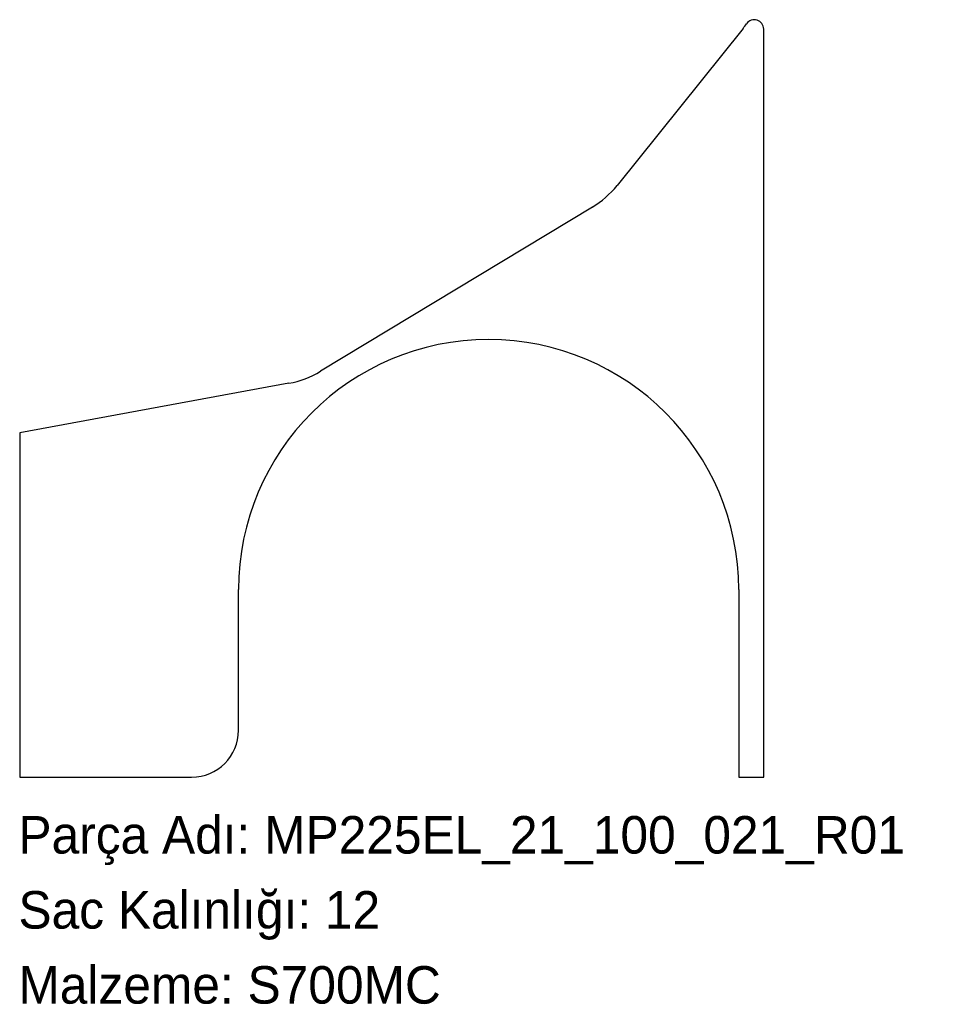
# Model space of a CAD drawing. Header units: millimetres. Extents: x 0 to 298, y -72 to 243.
import ezdxf

# ---------------------------------------------------------------- set-up
doc = ezdxf.new("R2010")
doc.units = ezdxf.units.MM
doc.linetypes.add('SLD-Katı', pattern=[0])
doc.linetypes.add('SLD-Sürekli', pattern=[0])
doc.layers.add('METIN', color=96, linetype='SLD-Katı')
doc.styles.add('SLDTEXTSTYLE0', font='ARIAL.TTF', dxfattribs={"width": 0.948, "bigfont": 'bigfont'})
doc.styles.add('SLDTEXTSTYLE1', font='ARIAL.TTF', dxfattribs={"width": 0.948})

msp = doc.modelspace()

# ---------------------------------------------------------------- linework, layer by layer
at = {"color": 7, "linetype": 'SLD-Sürekli', "lineweight": 25}
for p, q in [((231.8, 239.89), (191.48, 189.65)), ((238.4, 0.4), (238.4, 239.69)), ((183.59, 182.74), (96.61, 130.23)), ((86.54, 126.41), (0.4, 110.52)), ((0.4, 110.52), (0.4, 0.4)), ((70.4, 15.4), (70.4, 60.4)), ((230.4, 60.4), (230.4, 0.4)), ((0.4, 0.4), (55.4, 0.4)), ((230.4, 0.4), (238.4, 0.4))]:
    msp.add_line(p, q, dxfattribs=at)
for centre, radius, start, end in [((235.4, 239.69), 3, 0, 144.9032), ((208.4, 258.67), 30, 321.2552, 324.9032), ((168.08, 208.42), 30, 301.1207, 321.2552), ((150.4, 60.4), 80, 0, 180), ((81.1, 155.91), 30, 280.4471, 301.1207), ((55.4, 15.4), 15, 270, 0)]:
    msp.add_arc(centre, radius, start, end, dxfattribs=at)

# ---------------------------------------------------------------- texts
at = {"layer": 'METIN', "char_height": 12, "attachment_point": 1}
for s, insert, style in [('Parça Adı: MP225EL_21_100_021_R01', (0, -12.03), 'SLDTEXTSTYLE0'), ('Sac Kalınlığı: 12', (0, -36.03), 'SLDTEXTSTYLE0'), ('Malzeme: S700MC', (0, -60.03), 'SLDTEXTSTYLE1')]:
    msp.add_mtext(s, dxfattribs=dict(at, insert=insert, style=style))

doc.saveas('drawing.dxf')
